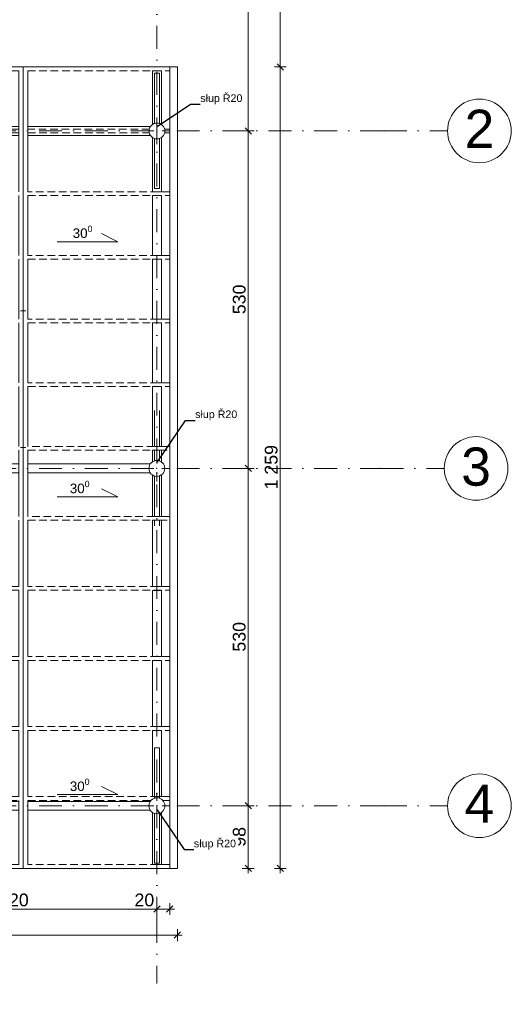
# Model space of a CAD drawing. Header units: millimetres. Extents: x -68772 to 137055, y -73300 to 19650.
# Tile 14 of 212: x -7086 to 630, y -59035 to -43568. Entities that reach past the tile are written whole.
import ezdxf
from ezdxf.enums import TextEntityAlignment as Align

# ---------------------------------------------------------------- set-up
doc = ezdxf.new("R2010")
doc.units = ezdxf.units.MM
doc.header["$MEASUREMENT"] = 0
doc.set_wipeout_variables(frame=1)
for name, pattern in [('Kropki i Kreski', [720, 360, -180, 0, -180]), ('Przerywana gęsta', [180, 120, -60]), ('Wipeout_Contour', [1000, 0, -1000])]:
    doc.linetypes.add(name, pattern=pattern)
for name, color, linetype in [('_drogi geometria', 7, 'Continuous'), ('Nowe_430-K Słupy', 7, 'Continuous'), ('Nowe_450-Sciana_oporowa_symb__osiowy', 7, 'Continuous'), ('Nowe_inny_obiekt_trwale_zwiazany_z_b', 7, 'Continuous')]:
    doc.layers.add(name, color=color, linetype=linetype)
for name, color, linetype, lineweight in [('_drogi geometria_Nr_pióra__1', 7, 'Continuous', 18), ('Nowe_430-K Słupy_Nr_pióra__1', 7, 'Continuous', 18), ('Nowe_430-K Słupy_Nr_pióra__7', 7, 'Continuous', 5), ('Nowe_450-Sciana_oporowa_symb__osiowy_Nr_pióra__139', 136, 'Continuous', 18), ('Nowe_810-G Ogólne_Nr_pióra__139', 136, 'Continuous', 18), ('Nowe_inny_obiekt_trwale_zwiazany_z_b_Nr_pióra__138', 138, 'Continuous', 18), ('Nowe_WOSZCZALSKI_tekst w ramce_Nr_pióra__7', 7, 'Continuous', 5), ('przewod_kanalizacyjny__linia__Nr_pióra__1', 7, 'Continuous', 18), ('przewod_kanalizacyjny__linia__Nr_pióra__139', 136, 'Continuous', 18)]:
    doc.layers.add(name, color=color, linetype=linetype, lineweight=lineweight)
doc.styles.add('GENERATED_STYLE_1', font='arial.ttf')
doc.styles.add('GENERATED_STYLE_3', font='arial.ttf')
doc.dimstyles.new('GENERATED_STYLE__12', dxfattribs={"dimtxt": 200, "dimasz": 95, "dimexe": 0.18, "dimexo": 0.0625, "dimgap": 0.09, "dimtad": 1, "dimtih": 1, "dimtoh": 1, "dimdec": 0, "dimlfac": 0.1, "dimzin": 0, "dimdsep": 46, "dimtxsty": 'GENERATED_STYLE_3', "dimblk": 'ARROWHEAD_6', "dimblk1": 'ARROWHEAD_6', "dimblk2": 'ARROWHEAD_6', "dimcen": 0.09, "dimse1": 1, "dimse2": 1, "dimclrd": 7, "dimclre": 7, "dimclrt": 7, "dimadec": 1, "dimazin": 0, "dimtfac": 1, "dimtdec": 4, "dimtmove": 2, "dimatfit": 3, "dimfxl": 0, "dimtolj": 1, "dimtzin": 0, "dimarcsym": 0})
doc.dimstyles.new('GENERATED_STYLE__13', dxfattribs={"dimtxt": 200, "dimasz": 95, "dimexe": 0.18, "dimexo": 0.0625, "dimgap": 0.09, "dimtad": 1, "dimtih": 1, "dimtoh": 1, "dimdec": 0, "dimlfac": 0.1, "dimzin": 0, "dimdsep": 46, "dimtxsty": 'GENERATED_STYLE_3', "dimblk": 'ARROWHEAD_6', "dimblk1": 'ARROWHEAD_6', "dimblk2": 'ARROWHEAD_6', "dimcen": 0.09, "dimse1": 1, "dimse2": 1, "dimclrd": 7, "dimclre": 7, "dimclrt": 7, "dimadec": 1, "dimazin": 0, "dimtfac": 1, "dimtdec": 4, "dimtmove": 0, "dimatfit": 3, "dimfxl": 0, "dimtolj": 1, "dimtzin": 0, "dimarcsym": 0})
doc.dimstyles.new('GENERATED_STYLE__14', dxfattribs={"dimtxt": 200, "dimasz": 95, "dimexe": 0.18, "dimexo": 0.0625, "dimgap": 0.09, "dimtad": 1, "dimdec": 0, "dimlfac": 0.1, "dimzin": 0, "dimdsep": 46, "dimtxsty": 'GENERATED_STYLE_3', "dimblk": 'ARROWHEAD_6', "dimblk1": 'ARROWHEAD_6', "dimblk2": 'ARROWHEAD_6', "dimcen": 0.09, "dimse1": 1, "dimse2": 1, "dimclrd": 7, "dimclre": 7, "dimclrt": 7, "dimadec": 1, "dimazin": 0, "dimtfac": 1, "dimtdec": 4, "dimtmove": 0, "dimatfit": 3, "dimfxl": 0, "dimtolj": 1, "dimtzin": 0, "dimarcsym": 0})
doc.dimstyles.new('GENERATED_STYLE__18', dxfattribs={"dimtxt": 0.18, "dimasz": 18.24, "dimexe": 0.18, "dimexo": 0.0625, "dimgap": 0.09, "dimtad": 0, "dimtih": 1, "dimtoh": 1, "dimdec": 4, "dimzin": 0, "dimdsep": 46, "dimtxsty": 'Standard', "dimcen": 0.09, "dimadec": 0, "dimazin": 0, "dimtfac": 1, "dimtdec": 4, "dimtmove": 0, "dimatfit": 3, "dimldrblk": 'ARROWHEAD_1', "dimfxl": 0, "dimtolj": 1, "dimtzin": 0, "dimarcsym": 0})

# ---------------------------------------------------------------- blocks, each defined once
blk = doc.blocks.new('Ściana_95', base_point=(-4732, -45316))
at = {"layer": 'Nowe_450-Sciana_oporowa_symb__osiowy_Nr_pióra__139', "color": 136, "linetype": 'Przerywana gęsta', "lineweight": 18, "flags": 128}
for points in [[(-15503, -45286), (-17417, -45286)], [(-13451, -45286), (-15363, -45286)], [(-11304, -45286), (-13217, -45286)], [(-9249, -45286), (-11164, -45286)], [(-7101, -45286), (-9015, -45286)], [(-5049, -45286), (-6961, -45286)], [(-4732, -45286), (-4815, -45286)], [(-17417, -45346), (-15503, -45346)], [(-15363, -45346), (-13451, -45346)], [(-13217, -45346), (-11304, -45346)], [(-11164, -45346), (-9248, -45346)], [(-9015, -45346), (-7101, -45346)], [(-6961, -45346), (-5049, -45346)], [(-4815, -45346), (-4732, -45346)]]:
    blk.add_lwpolyline(points, dxfattribs=at)
blk = doc.blocks.new('Ściana_99', base_point=(-4932, -56870))
at = {"layer": 'Nowe_450-Sciana_oporowa_symb__osiowy_Nr_pióra__139', "color": 136, "linetype": 'Continuous', "lineweight": 18}
for p, q in [((-4862, -44371), (-5002, -44371)), ((-5002, -46272), (-4862, -46272)), ((-4862, -46332), (-5002, -46332)), ((-5002, -47272), (-4862, -47272)), ((-4862, -47332), (-5002, -47332)), ((-5002, -48272), (-4862, -48272)), ((-4862, -48332), (-5002, -48332)), ((-5002, -49272), (-4862, -49272)), ((-4862, -49332), (-5002, -49332)), ((-5002, -50272), (-4862, -50272)), ((-4862, -50332), (-5002, -50332)), ((-5002, -51372), (-4862, -51372)), ((-4862, -51432), (-5002, -51432)), ((-5002, -52472), (-4862, -52472)), ((-4862, -52532), (-5002, -52532)), ((-5002, -53572), (-4862, -53572)), ((-4862, -53632), (-5002, -53632)), ((-5002, -54672), (-4862, -54672)), ((-4862, -54732), (-5002, -54732)), ((-5002, -55772), (-4862, -55772))]:
    blk.add_line(p, q, dxfattribs=at)
at = {"layer": 'Nowe_450-Sciana_oporowa_symb__osiowy_Nr_pióra__139', "color": 136, "linetype": 'Continuous', "lineweight": 18, "flags": 128}
for points in [[(-4862, -44311), (-5002, -44311)], [(-5002, -44371), (-5002, -45216)], [(-4862, -45216), (-4862, -44371)], [(-5002, -45417), (-5002, -46272)], [(-4862, -46272), (-4862, -45417)], [(-5002, -46332), (-5002, -47272)], [(-4862, -47272), (-4862, -46332)], [(-5002, -47332), (-5002, -48272)], [(-4862, -48272), (-4862, -47332)], [(-5002, -48332), (-5002, -49272)], [(-4862, -49272), (-4862, -48332)], [(-5002, -49332), (-5002, -50272)], [(-4862, -50272), (-4862, -49332)], [(-5002, -50332), (-5002, -50513)], [(-4862, -50518), (-4862, -50332)], [(-5002, -50720), (-5002, -51372)], [(-4862, -51372), (-4862, -50715)], [(-5002, -51432), (-5002, -52472)], [(-4862, -52472), (-4862, -51432)], [(-5002, -52532), (-5002, -53572)], [(-4862, -53572), (-4862, -52532)], [(-5002, -53632), (-5002, -54672)], [(-4862, -54672), (-4862, -53632)], [(-5002, -54732), (-5002, -55772)], [(-4862, -55772), (-4862, -54732)], [(-5002, -56018), (-5002, -56840)], [(-4862, -56840), (-4862, -56016)], [(-5002, -56840), (-4862, -56840)]]:
    blk.add_lwpolyline(points, dxfattribs=at)
blk = doc.blocks.new('Ściana_100', base_point=(-4732, -56870))
at = {"layer": 'Nowe_450-Sciana_oporowa_symb__osiowy_Nr_pióra__139', "color": 136, "linetype": 'Przerywana gęsta', "lineweight": 18, "flags": 128}
for points in [[(-15503, -56840), (-17536, -56840)], [(-17536, -56840), (-17536, -56900)], [(-17536, -56900), (-15503, -56900)], [(-11304, -56840), (-15363, -56840)], [(-15363, -56900), (-11304, -56900)], [(-7101, -56840), (-11164, -56840)], [(-11164, -56900), (-7101, -56900)], [(-4732, -56840), (-6961, -56840)], [(-6961, -56900), (-4732, -56900)], [(-4732, -56900), (-4732, -56840)]]:
    blk.add_lwpolyline(points, dxfattribs=at)
blk = doc.blocks.new('Ściana_101', base_point=(-4732, -45316))
at = {"layer": 'Nowe_450-Sciana_oporowa_symb__osiowy_Nr_pióra__139', "color": 136, "linetype": 'Przerywana gęsta', "lineweight": 18, "flags": 128}
for points in [[(-17651, -45286), (-19701, -45286)], [(-15503, -45286), (-17417, -45286)], [(-13451, -45286), (-15363, -45286)], [(-11304, -45286), (-13217, -45286)], [(-9249, -45286), (-11164, -45286)], [(-7101, -45286), (-9015, -45286)], [(-5049, -45286), (-6961, -45286)], [(-4732, -45286), (-4815, -45286)], [(-19701, -45346), (-17651, -45346)], [(-17417, -45346), (-15503, -45346)], [(-15363, -45346), (-13451, -45346)], [(-13217, -45346), (-11304, -45346)], [(-11164, -45346), (-9248, -45346)], [(-9015, -45346), (-7101, -45346)], [(-6961, -45346), (-5049, -45346)], [(-4815, -45346), (-4732, -45346)]]:
    blk.add_lwpolyline(points, dxfattribs=at)
blk = doc.blocks.new('Ściana_102', base_point=(-4732, -44341))
at = {"layer": 'Nowe_450-Sciana_oporowa_symb__osiowy_Nr_pióra__139', "color": 136, "linetype": 'Przerywana gęsta', "lineweight": 18, "flags": 128}
for points in [[(-15503, -44311), (-17536, -44311)], [(-17536, -44311), (-17536, -44371)], [(-17536, -44371), (-15503, -44371)], [(-11304, -44311), (-15363, -44311)], [(-15363, -44371), (-11304, -44371)], [(-7101, -44311), (-11164, -44311)], [(-11164, -44371), (-7101, -44371)], [(-4732, -44311), (-6961, -44311)], [(-6961, -44371), (-4732, -44371)], [(-4732, -44371), (-4732, -44311)]]:
    blk.add_lwpolyline(points, dxfattribs=at)
blk = doc.blocks.new('Ściana_124', base_point=(-4932, -50617))
at = {"layer": 'Nowe_450-Sciana_oporowa_symb__osiowy_Nr_pióra__139', "color": 136, "linetype": 'Continuous', "lineweight": 18}
for p, q in [((-15503, -50686), (-15503, -50546)), ((-15363, -50686), (-15363, -50546)), ((-11304, -50687), (-11304, -50547)), ((-11164, -50687), (-11164, -50547)), ((-7101, -50687), (-7101, -50547)), ((-6961, -50687), (-6961, -50547))]:
    blk.add_line(p, q, dxfattribs=at)
at = {"layer": 'Nowe_450-Sciana_oporowa_symb__osiowy_Nr_pióra__139', "color": 136, "linetype": 'Continuous', "lineweight": 18, "flags": 128}
for points in [[(-15503, -50546), (-17433, -50546)], [(-13435, -50546), (-15363, -50546)], [(-11304, -50547), (-13233, -50546)], [(-9236, -50547), (-11164, -50547)], [(-7101, -50547), (-9032, -50547)], [(-5036, -50547), (-6961, -50547)], [(-17433, -50686), (-15503, -50686)], [(-15363, -50686), (-13434, -50686)], [(-13234, -50686), (-11304, -50687)], [(-11164, -50687), (-9234, -50687)], [(-9034, -50687), (-7101, -50687)], [(-6961, -50687), (-5034, -50687)]]:
    blk.add_lwpolyline(points, dxfattribs=at)
blk = doc.blocks.new('Ściana_125', base_point=(-4932, -55916))
at = {"layer": 'Nowe_450-Sciana_oporowa_symb__osiowy_Nr_pióra__139', "color": 136, "linetype": 'Continuous', "lineweight": 18}
for p, q in [((-15503, -55985), (-15503, -55845)), ((-15363, -55845), (-15363, -55985)), ((-11304, -55985), (-11304, -55845)), ((-11164, -55845), (-11164, -55985)), ((-7101, -55986), (-7101, -55846)), ((-6961, -55846), (-6961, -55986))]:
    blk.add_line(p, q, dxfattribs=at)
at = {"layer": 'Nowe_450-Sciana_oporowa_symb__osiowy_Nr_pióra__139', "color": 136, "linetype": 'Continuous', "lineweight": 18, "flags": 128}
for points in [[(-15503, -55845), (-17434, -55845)], [(-17430, -55985), (-15503, -55985)], [(-13432, -55845), (-15363, -55845)], [(-15363, -55985), (-13435, -55985)], [(-11304, -55845), (-13234, -55845)], [(-13230, -55985), (-11304, -55985)], [(-9233, -55846), (-11164, -55845)], [(-11164, -55985), (-9233, -55986)], [(-7101, -55846), (-9032, -55846)], [(-9032, -55986), (-7101, -55986)], [(-5033, -55846), (-6961, -55846)], [(-6961, -55986), (-5033, -55986)]]:
    blk.add_lwpolyline(points, dxfattribs=at)
blk = doc.blocks.new('Ściana_126', base_point=(-4931, -45317))
at = {"layer": 'Nowe_450-Sciana_oporowa_symb__osiowy_Nr_pióra__139', "color": 136, "linetype": 'Continuous', "lineweight": 18}
for p, q in [((-15503, -45386), (-15503, -45246)), ((-15363, -45246), (-15363, -45386)), ((-11304, -45386), (-11304, -45246)), ((-11164, -45246), (-11164, -45386)), ((-7101, -45387), (-7101, -45247)), ((-6961, -45247), (-6961, -45387))]:
    blk.add_line(p, q, dxfattribs=at)
at = {"layer": 'Nowe_450-Sciana_oporowa_symb__osiowy_Nr_pióra__139', "color": 136, "linetype": 'Continuous', "lineweight": 18, "flags": 128}
for points in [[(-15503, -45246), (-17434, -45245)], [(-13435, -45246), (-15363, -45246)], [(-11304, -45246), (-13233, -45246)], [(-9233, -45246), (-11164, -45246)], [(-7101, -45247), (-9030, -45246)], [(-5033, -45247), (-6961, -45247)], [(-17433, -45385), (-15503, -45386)], [(-15363, -45386), (-13435, -45386)], [(-13233, -45386), (-11304, -45386)], [(-11164, -45386), (-9232, -45386)], [(-9031, -45386), (-7101, -45387)], [(-6961, -45387), (-5032, -45387)]]:
    blk.add_lwpolyline(points, dxfattribs=at)
blk = doc.blocks.new('Ściana_129', base_point=(-7031, -56900))
at = {"layer": 'Nowe_450-Sciana_oporowa_symb__osiowy_Nr_pióra__139', "color": 136, "linetype": 'Continuous', "lineweight": 18, "flags": 128}
for points in [[(-6961, -44311), (-7101, -44311)], [(-7101, -44371), (-7101, -45286)], [(-6961, -45286), (-6961, -44371)], [(-7101, -45346), (-7101, -46272)], [(-6961, -46272), (-6961, -45346)], [(-7101, -46332), (-7101, -47272)], [(-6961, -47272), (-6961, -46332)], [(-7101, -47332), (-7101, -48272)], [(-6961, -48272), (-6961, -47332)], [(-7101, -48332), (-7101, -49272)], [(-6961, -49272), (-6961, -48332)], [(-7101, -49332), (-7101, -50272)], [(-6961, -50272), (-6961, -49332)], [(-7101, -50332), (-7101, -51372)], [(-6961, -51372), (-6961, -50332)], [(-7101, -51432), (-7101, -52472)], [(-6961, -52472), (-6961, -51432)], [(-7101, -52532), (-7101, -53572)], [(-6961, -53572), (-6961, -52532)], [(-7101, -53632), (-7101, -54672)], [(-6961, -54672), (-6961, -53632)], [(-7101, -54732), (-7101, -55772)], [(-6961, -55772), (-6961, -54732)], [(-7101, -55832), (-7101, -56840)], [(-6961, -56840), (-6961, -55832)], [(-7101, -56900), (-6961, -56900)]]:
    blk.add_lwpolyline(points, dxfattribs=at)
blk = doc.blocks.new('Ściana_130', base_point=(-4932, -51520))
at = {"layer": 'Nowe_450-Sciana_oporowa_symb__osiowy_Nr_pióra__139', "color": 136, "linetype": 'Continuous', "lineweight": 18, "flags": 128}
for points in [[(-4972, -50731), (-4972, -51372)], [(-4892, -51372), (-4892, -50730)], [(-4972, -51432), (-4972, -51520)], [(-4892, -51520), (-4892, -51432)]]:
    blk.add_lwpolyline(points, dxfattribs=at)
blk = doc.blocks.new('Ściana_131', base_point=(-4932, -49707))
at = {"layer": 'Nowe_450-Sciana_oporowa_symb__osiowy_Nr_pióra__139', "color": 136, "linetype": 'Continuous', "lineweight": 18, "flags": 128}
for points in [[(-4972, -49707), (-4972, -50272)], [(-4892, -50272), (-4892, -49707)], [(-4972, -50332), (-4972, -50501)], [(-4892, -50503), (-4892, -50332)]]:
    blk.add_lwpolyline(points, dxfattribs=at)
blk = doc.blocks.new('Ściana_162', base_point=(-4732, -50302))
at = {"layer": 'Nowe_450-Sciana_oporowa_symb__osiowy_Nr_pióra__139', "color": 136, "linetype": 'Przerywana gęsta', "lineweight": 18, "flags": 128}
for points in [[(-4972, -50272), (-6961, -50272)], [(-6961, -50332), (-4972, -50332)], [(-4732, -50272), (-4892, -50272)], [(-4892, -50332), (-4732, -50332)], [(-4732, -50332), (-4732, -50272)]]:
    blk.add_lwpolyline(points, dxfattribs=at)
blk = doc.blocks.new('Ściana_163', base_point=(-4732, -51402))
at = {"layer": 'Nowe_450-Sciana_oporowa_symb__osiowy_Nr_pióra__139', "color": 136, "linetype": 'Przerywana gęsta', "lineweight": 18, "flags": 128}
for points in [[(-4972, -51372), (-6961, -51372)], [(-6961, -51432), (-4972, -51432)], [(-4732, -51372), (-4892, -51372)], [(-4892, -51432), (-4732, -51432)], [(-4732, -51432), (-4732, -51372)]]:
    blk.add_lwpolyline(points, dxfattribs=at)
blk = doc.blocks.new('Ściana_164', base_point=(-4732, -52502))
at = {"layer": 'Nowe_450-Sciana_oporowa_symb__osiowy_Nr_pióra__139', "color": 136, "linetype": 'Przerywana gęsta', "lineweight": 18, "flags": 128}
for points in [[(-19841, -52472), (-22001, -52472)], [(-22001, -52472), (-22001, -52532)], [(-22001, -52532), (-19841, -52532)], [(-15503, -52472), (-19701, -52472)], [(-19701, -52532), (-15503, -52532)], [(-11304, -52472), (-15363, -52472)], [(-15363, -52532), (-11304, -52532)], [(-7101, -52472), (-11164, -52472)], [(-11164, -52532), (-7101, -52532)], [(-4732, -52472), (-6961, -52472)], [(-6961, -52532), (-4732, -52532)], [(-4732, -52532), (-4732, -52472)]]:
    blk.add_lwpolyline(points, dxfattribs=at)
blk = doc.blocks.new('Ściana_165', base_point=(-4732, -53602))
at = {"layer": 'Nowe_450-Sciana_oporowa_symb__osiowy_Nr_pióra__139', "color": 136, "linetype": 'Przerywana gęsta', "lineweight": 18, "flags": 128}
for points in [[(-19841, -53572), (-20901, -53572)], [(-20901, -53572), (-20901, -53632)], [(-20901, -53632), (-19841, -53632)], [(-15503, -53572), (-19701, -53572)], [(-19701, -53632), (-15503, -53632)], [(-11304, -53572), (-15363, -53572)], [(-15363, -53632), (-11304, -53632)], [(-7101, -53572), (-11164, -53572)], [(-11164, -53632), (-7101, -53632)], [(-4732, -53572), (-6961, -53572)], [(-6961, -53632), (-4732, -53632)], [(-4732, -53632), (-4732, -53572)]]:
    blk.add_lwpolyline(points, dxfattribs=at)
blk = doc.blocks.new('Ściana_166', base_point=(-4732, -54702))
at = {"layer": 'Nowe_450-Sciana_oporowa_symb__osiowy_Nr_pióra__139', "color": 136, "linetype": 'Przerywana gęsta', "lineweight": 18, "flags": 128}
for points in [[(-15503, -54672), (-19801, -54672)], [(-19801, -54672), (-19801, -54732)], [(-19801, -54732), (-15503, -54732)], [(-11304, -54672), (-15363, -54672)], [(-15363, -54732), (-11304, -54732)], [(-7101, -54672), (-11164, -54672)], [(-11164, -54732), (-7101, -54732)], [(-4732, -54672), (-6961, -54672)], [(-6961, -54732), (-4732, -54732)], [(-4732, -54732), (-4732, -54672)]]:
    blk.add_lwpolyline(points, dxfattribs=at)
blk = doc.blocks.new('Ściana_167', base_point=(-4732, -55802))
at = {"layer": 'Nowe_450-Sciana_oporowa_symb__osiowy_Nr_pióra__139', "color": 136, "linetype": 'Przerywana gęsta', "lineweight": 18, "flags": 128}
for points in [[(-15503, -55772), (-18701, -55772)], [(-18701, -55772), (-18701, -55832)], [(-18701, -55832), (-17619, -55832)], [(-17447, -55832), (-15503, -55832)], [(-11304, -55772), (-15363, -55772)], [(-15363, -55832), (-13418, -55832)], [(-13247, -55832), (-11304, -55832)], [(-7101, -55772), (-11164, -55772)], [(-11164, -55832), (-9219, -55832)], [(-9046, -55832), (-7101, -55832)], [(-4732, -55772), (-6961, -55772)], [(-6961, -55832), (-5019, -55832)], [(-4847, -55832), (-4732, -55832)], [(-4732, -55832), (-4732, -55772)]]:
    blk.add_lwpolyline(points, dxfattribs=at)
blk = doc.blocks.new('Ściana_197', base_point=(-4732, -49302))
at = {"layer": 'Nowe_450-Sciana_oporowa_symb__osiowy_Nr_pióra__139', "color": 136, "linetype": 'Przerywana gęsta', "lineweight": 18, "flags": 128}
for points in [[(-4732, -49272), (-6961, -49272)], [(-6961, -49332), (-4732, -49332)], [(-4732, -49332), (-4732, -49272)]]:
    blk.add_lwpolyline(points, dxfattribs=at)
blk = doc.blocks.new('Ściana_198', base_point=(-4732, -48302))
at = {"layer": 'Nowe_450-Sciana_oporowa_symb__osiowy_Nr_pióra__139', "color": 136, "linetype": 'Przerywana gęsta', "lineweight": 18, "flags": 128}
for points in [[(-4732, -48272), (-6961, -48272)], [(-6961, -48332), (-4732, -48332)], [(-4732, -48332), (-4732, -48272)]]:
    blk.add_lwpolyline(points, dxfattribs=at)
blk = doc.blocks.new('Ściana_199', base_point=(-4732, -47302))
at = {"layer": 'Nowe_450-Sciana_oporowa_symb__osiowy_Nr_pióra__139', "color": 136, "linetype": 'Przerywana gęsta', "lineweight": 18, "flags": 128}
for points in [[(-4732, -47272), (-6961, -47272)], [(-4732, -47332), (-4732, -47272)], [(-6961, -47332), (-4732, -47332)]]:
    blk.add_lwpolyline(points, dxfattribs=at)
blk = doc.blocks.new('Ściana_200', base_point=(-4732, -46302))
at = {"layer": 'Nowe_450-Sciana_oporowa_symb__osiowy_Nr_pióra__139', "color": 136, "linetype": 'Przerywana gęsta', "lineweight": 18, "flags": 128}
for points in [[(-4732, -46272), (-6961, -46272)], [(-6961, -46332), (-4732, -46332)], [(-4732, -46332), (-4732, -46272)]]:
    blk.add_lwpolyline(points, dxfattribs=at)
blk = doc.blocks.new('Ściana_230', base_point=(-4931, -46220))
at = {"layer": 'Nowe_450-Sciana_oporowa_symb__osiowy_Nr_pióra__139', "color": 136, "linetype": 'Continuous', "lineweight": 18, "flags": 128}
for points in [[(-4971, -45431), (-4971, -46220)], [(-4891, -46220), (-4891, -45430)], [(-4971, -46220), (-4891, -46220)]]:
    blk.add_lwpolyline(points, dxfattribs=at)
blk = doc.blocks.new('Ściana_231', base_point=(-4931, -44407))
at = {"layer": 'Nowe_450-Sciana_oporowa_symb__osiowy_Nr_pióra__139', "color": 136, "linetype": 'Continuous', "lineweight": 18, "flags": 128}
for points in [[(-4971, -44407), (-4971, -45202)], [(-4891, -44407), (-4971, -44407)], [(-4891, -45202), (-4891, -44407)]]:
    blk.add_lwpolyline(points, dxfattribs=at)
blk = doc.blocks.new('Ściana_238', base_point=(-4931, -56819))
at = {"layer": 'Nowe_450-Sciana_oporowa_symb__osiowy_Nr_pióra__139', "color": 136, "linetype": 'Continuous', "lineweight": 18, "flags": 128}
for points in [[(-4971, -56031), (-4971, -56819)], [(-4891, -56819), (-4891, -56030)], [(-4971, -56819), (-4891, -56819)]]:
    blk.add_lwpolyline(points, dxfattribs=at)
blk = doc.blocks.new('Ściana_239', base_point=(-4931, -55006))
at = {"layer": 'Nowe_450-Sciana_oporowa_symb__osiowy_Nr_pióra__139', "color": 136, "linetype": 'Continuous', "lineweight": 18, "flags": 128}
for points in [[(-4971, -55006), (-4971, -55802)], [(-4891, -55006), (-4971, -55006)], [(-4891, -55802), (-4891, -55006)]]:
    blk.add_lwpolyline(points, dxfattribs=at)
blk = doc.blocks.new('Standardowy znacznik osi_3')
at = {"layer": 'Nowe_inny_obiekt_trwale_zwiazany_z_b_Nr_pióra__138', "color": 138, "linetype": 'Kropki i Kreski', "lineweight": 18}
for q in [(0, 0), (24513, 0)]:
    blk.add_line((1000, 0), q, dxfattribs=at)
at = {"layer": 'Nowe_inny_obiekt_trwale_zwiazany_z_b_Nr_pióra__138', "color": 138, "lineweight": 18, "style": 'GENERATED_STYLE_1'}
blk.add_attdef('AC_MarkerText_1', text='', height=600, rotation=270, dxfattribs=at).set_placement((26013, 29), align=Align.MIDDLE_CENTER)
blk = doc.blocks.new('Standardowy znacznik osi_5')
at = {"layer": 'Nowe_inny_obiekt_trwale_zwiazany_z_b_Nr_pióra__138', "color": 138, "linetype": 'Kropki i Kreski', "lineweight": 18}
for p, q in [((1000, 0), (31616, 0)), ((31616, 0), (32616, 0))]:
    blk.add_line(p, q, dxfattribs=at)
at = {"layer": 'Nowe_inny_obiekt_trwale_zwiazany_z_b_Nr_pióra__138', "color": 138, "linetype": 'Continuous', "lineweight": 18}
blk.add_circle((33116, 0), 500, dxfattribs=at)
at = {"layer": 'Nowe_inny_obiekt_trwale_zwiazany_z_b_Nr_pióra__138', "color": 138, "linetype": 'Kropki i Kreski', "lineweight": 18}
blk.add_point((31616, 0), dxfattribs=at)
blk.add_point((31616, 0), dxfattribs=at)
at = {"layer": 'Nowe_inny_obiekt_trwale_zwiazany_z_b_Nr_pióra__138', "color": 138, "lineweight": 18, "style": 'GENERATED_STYLE_1'}
for tag, p in [('AC_MarkerText_1_0', (-500, 34)), ('AC_MarkerText_1_1', (33116, 34))]:
    blk.add_attdef(tag, text='', height=600, dxfattribs=at).set_placement(p, align=Align.MIDDLE_CENTER)
blk = doc.blocks.new('Standardowy znacznik osi_6')
at = {"layer": 'Nowe_inny_obiekt_trwale_zwiazany_z_b_Nr_pióra__138', "color": 138, "linetype": 'Kropki i Kreski', "lineweight": 18}
for p, q in [((1000, 0), (31564, 0)), ((31564, 0), (32564, 0))]:
    blk.add_line(p, q, dxfattribs=at)
at = {"layer": 'Nowe_inny_obiekt_trwale_zwiazany_z_b_Nr_pióra__138', "color": 138, "linetype": 'Continuous', "lineweight": 18}
blk.add_circle((33064, 0), 500, dxfattribs=at)
at = {"layer": 'Nowe_inny_obiekt_trwale_zwiazany_z_b_Nr_pióra__138', "color": 138, "linetype": 'Kropki i Kreski', "lineweight": 18}
blk.add_point((31564, 0), dxfattribs=at)
blk.add_point((31564, 0), dxfattribs=at)
at = {"layer": 'Nowe_inny_obiekt_trwale_zwiazany_z_b_Nr_pióra__138', "color": 138, "lineweight": 18, "style": 'GENERATED_STYLE_1'}
for tag, p in [('AC_MarkerText_1_0', (-500, 29)), ('AC_MarkerText_1_1', (33064, 29))]:
    blk.add_attdef(tag, text='', height=600, dxfattribs=at).set_placement(p, align=Align.MIDDLE_CENTER)
blk = doc.blocks.new('*D865')
at = {"layer": '_drogi geometria_Nr_pióra__1', "color": 7, "linetype": 'Continuous', "lineweight": 18}
for p, q in [((-30975, -57947), (-30900, -57947)), ((-30850, -57897), (-30950, -57997)), ((-30900, -58041), (-30900, -57854)), ((-30900, -57947), (-4612, -57947)), ((-4662, -57997), (-4562, -57897)), ((-4612, -58041), (-4612, -57854)), ((-4612, -57947), (-4537, -57947))]:
    blk.add_line(p, q, dxfattribs=at)
at = {"layer": '_drogi geometria_Nr_pióra__1', "color": 7, "lineweight": 18, "insert": (-18836, -57907), "char_height": 200, "attachment_point": 7, "style": 'GENERATED_STYLE_3'}
blk.add_mtext('\\A1;2\\~629', dxfattribs=at)
blk = doc.blocks.new('ARROWHEAD_6')
at = {"color": 0, "linetype": 'Continuous', "lineweight": 0}
for p, q in [((0, 0), (-1, 0)), ((-0.5, -0.5), (0.5, 0.5))]:
    blk.add_line(p, q, dxfattribs=at)
blk = doc.blocks.new('*D883')
at = {"layer": '_drogi geometria_Nr_pióra__1', "color": 7, "linetype": 'Continuous', "lineweight": 18}
for p, q in [((-9082, -57488), (-9182, -57588)), ((-9132, -57631), (-9132, -57444)), ((-4882, -57488), (-4982, -57588)), ((-4932, -57631), (-4932, -57444)), ((-9132, -57538), (-4932, -57538))]:
    blk.add_line(p, q, dxfattribs=at)
at = {"layer": '_drogi geometria_Nr_pióra__1', "color": 7, "lineweight": 18, "char_height": 200, "attachment_point": 7, "style": 'GENERATED_STYLE_3'}
for s, insert in [('\\A1;420', (-7411, -57498)), ('\\A1;20', (-5285, -57498))]:
    blk.add_mtext(s, dxfattribs=dict(at, insert=insert))
blk = doc.blocks.new('*D884')
at = {"layer": '_drogi geometria_Nr_pióra__1', "color": 7, "linetype": 'Continuous', "lineweight": 18}
for p, q in [((-4882, -57488), (-4982, -57588)), ((-4932, -57631), (-4932, -57444)), ((-4782, -57588), (-4682, -57488)), ((-4732, -57631), (-4732, -57444)), ((-4932, -57538), (-4732, -57538)), ((-4732, -57538), (-4657, -57538))]:
    blk.add_line(p, q, dxfattribs=at)
blk = doc.blocks.new('*D885')
at = {"layer": '_drogi geometria_Nr_pióra__1', "color": 7, "linetype": 'Continuous', "lineweight": 18}
for p, q in [((-2902, -44311), (-3089, -44311)), ((-3046, -44261), (-2946, -44361)), ((-2996, -56900), (-2996, -44311)), ((-2902, -56900), (-3089, -56900)), ((-3046, -56850), (-2946, -56950)), ((-2996, -56975), (-2996, -56900))]:
    blk.add_line(p, q, dxfattribs=at)
at = {"layer": '_drogi geometria_Nr_pióra__1', "color": 7, "lineweight": 18, "insert": (-3036, -50948), "char_height": 200, "attachment_point": 7, "rotation": 90, "style": 'GENERATED_STYLE_3'}
blk.add_mtext('\\A1;1\\~259', dxfattribs=at)
blk = doc.blocks.new('*D886')
at = {"layer": '_drogi geometria_Nr_pióra__1', "color": 7, "linetype": 'Continuous', "lineweight": 18}
for p, q in [((-2946, -34719), (-3046, -34619)), ((-2996, -34669), (-2996, -34594)), ((-2902, -34669), (-3089, -34669)), ((-2996, -44311), (-2996, -34669)), ((-2902, -44311), (-3089, -44311)), ((-3046, -44261), (-2946, -44361))]:
    blk.add_line(p, q, dxfattribs=at)
at = {"layer": '_drogi geometria_Nr_pióra__1', "color": 7, "lineweight": 18, "insert": (-3036, -39718), "char_height": 200, "attachment_point": 7, "rotation": 90, "style": 'GENERATED_STYLE_3'}
blk.add_mtext('\\A1;964', dxfattribs=at)
blk = doc.blocks.new('*D887')
at = {"layer": '_drogi geometria_Nr_pióra__1', "color": 7, "linetype": 'Continuous', "lineweight": 18}
for p, q in [((-3404, -55916), (-3592, -55916)), ((-3548, -55866), (-3448, -55966)), ((-3498, -56900), (-3498, -55916)), ((-3404, -56900), (-3592, -56900)), ((-3548, -56850), (-3448, -56950)), ((-3498, -56975), (-3498, -56900))]:
    blk.add_line(p, q, dxfattribs=at)
at = {"layer": '_drogi geometria_Nr_pióra__1', "color": 7, "lineweight": 18, "insert": (-3538, -56560), "char_height": 200, "attachment_point": 7, "rotation": 90, "style": 'GENERATED_STYLE_3'}
blk.add_mtext('\\A1;98', dxfattribs=at)
blk = doc.blocks.new('*D888')
at = {"layer": '_drogi geometria_Nr_pióra__1', "color": 7, "linetype": 'Continuous', "lineweight": 18}
for p, q in [((-3548, -50567), (-3448, -50667)), ((-3404, -50617), (-3592, -50617)), ((-3498, -55916), (-3498, -50617)), ((-3404, -55916), (-3592, -55916)), ((-3548, -55866), (-3448, -55966))]:
    blk.add_line(p, q, dxfattribs=at)
at = {"layer": '_drogi geometria_Nr_pióra__1', "color": 7, "lineweight": 18, "insert": (-3538, -53495), "char_height": 200, "attachment_point": 7, "rotation": 90, "style": 'GENERATED_STYLE_3'}
blk.add_mtext('\\A1;530', dxfattribs=at)
blk = doc.blocks.new('*D889')
at = {"layer": '_drogi geometria_Nr_pióra__1', "color": 7, "linetype": 'Continuous', "lineweight": 18}
for p, q in [((-3548, -45266), (-3448, -45366)), ((-3404, -45316), (-3592, -45316)), ((-3498, -50617), (-3498, -45316)), ((-3548, -50567), (-3448, -50667)), ((-3404, -50617), (-3592, -50617))]:
    blk.add_line(p, q, dxfattribs=at)
at = {"layer": '_drogi geometria_Nr_pióra__1', "color": 7, "lineweight": 18, "insert": (-3538, -48195), "char_height": 200, "attachment_point": 7, "rotation": 90, "style": 'GENERATED_STYLE_3'}
blk.add_mtext('\\A1;530', dxfattribs=at)
blk = doc.blocks.new('*D890')
at = {"layer": '_drogi geometria_Nr_pióra__1', "color": 7, "linetype": 'Continuous', "lineweight": 18}
for p, q in [((-3548, -35527), (-3448, -35627)), ((-3404, -35577), (-3592, -35577)), ((-3498, -45316), (-3498, -35577)), ((-3548, -45266), (-3448, -45366)), ((-3404, -45316), (-3592, -45316))]:
    blk.add_line(p, q, dxfattribs=at)
at = {"layer": '_drogi geometria_Nr_pióra__1', "color": 7, "lineweight": 18, "insert": (-3538, -40675), "char_height": 200, "attachment_point": 7, "rotation": 90, "style": 'GENERATED_STYLE_3'}
blk.add_mtext('\\A1;974', dxfattribs=at)
blk = doc.blocks.new('*D892')
at = {"layer": '_drogi geometria_Nr_pióra__1', "color": 7, "linetype": 'Continuous', "lineweight": 18}
for p, q in [((-31290, -55916), (-31477, -55916)), ((-31433, -55866), (-31333, -55966)), ((-31383, -56900), (-31383, -55916)), ((-31290, -56900), (-31477, -56900)), ((-31433, -56850), (-31333, -56950)), ((-31383, -56975), (-31383, -56900))]:
    blk.add_line(p, q, dxfattribs=at)
at = {"layer": '_drogi geometria_Nr_pióra__1', "color": 7, "lineweight": 18, "insert": (-31423, -56560), "char_height": 200, "attachment_point": 7, "rotation": 90, "style": 'GENERATED_STYLE_3'}
blk.add_mtext('\\A1;98', dxfattribs=at)
blk = doc.blocks.new('*D893')
at = {"layer": '_drogi geometria_Nr_pióra__1', "color": 7, "linetype": 'Continuous', "lineweight": 18}
for p, q in [((-31433, -50567), (-31333, -50667)), ((-31290, -50617), (-31477, -50617)), ((-31383, -55916), (-31383, -50617)), ((-31290, -55916), (-31477, -55916)), ((-31433, -55866), (-31333, -55966))]:
    blk.add_line(p, q, dxfattribs=at)
at = {"layer": '_drogi geometria_Nr_pióra__1', "color": 7, "lineweight": 18, "insert": (-31423, -53495), "char_height": 200, "attachment_point": 7, "rotation": 90, "style": 'GENERATED_STYLE_3'}
blk.add_mtext('\\A1;530', dxfattribs=at)
blk = doc.blocks.new('*D894')
at = {"layer": '_drogi geometria_Nr_pióra__1', "color": 7, "linetype": 'Continuous', "lineweight": 18}
for p, q in [((-31433, -45266), (-31333, -45366)), ((-31290, -45316), (-31477, -45316)), ((-31383, -50617), (-31383, -45316)), ((-31433, -50567), (-31333, -50667)), ((-31290, -50617), (-31477, -50617))]:
    blk.add_line(p, q, dxfattribs=at)
at = {"layer": '_drogi geometria_Nr_pióra__1', "color": 7, "lineweight": 18, "insert": (-31423, -48195), "char_height": 200, "attachment_point": 7, "rotation": 90, "style": 'GENERATED_STYLE_3'}
blk.add_mtext('\\A1;530', dxfattribs=at)
blk = doc.blocks.new('*D895')
at = {"layer": '_drogi geometria_Nr_pióra__1', "color": 7, "linetype": 'Continuous', "lineweight": 18}
for p, q in [((-31433, -35527), (-31333, -35627)), ((-31290, -35577), (-31477, -35577)), ((-31383, -45316), (-31383, -35577)), ((-31433, -45266), (-31333, -45366)), ((-31290, -45316), (-31477, -45316))]:
    blk.add_line(p, q, dxfattribs=at)
at = {"layer": '_drogi geometria_Nr_pióra__1', "color": 7, "lineweight": 18, "insert": (-31423, -40675), "char_height": 200, "attachment_point": 7, "rotation": 90, "style": 'GENERATED_STYLE_3'}
blk.add_mtext('\\A1;974', dxfattribs=at)
blk = doc.blocks.new('ARROWHEAD_1')
at = {"color": 0, "linetype": 'Continuous', "lineweight": 0}
blk.add_line((0, 0), (-1, 0), dxfattribs=at)
blk.add_circle((0, 0), 0.25, dxfattribs=at)
blk = doc.blocks.new('Słup_2', base_point=(-4932, -45316))
at = {"layer": 'Nowe_430-K Słupy_Nr_pióra__1', "color": 7, "linetype": 'Continuous', "lineweight": 18, "flags": 128}
blk.add_lwpolyline([(-5057, -45316, 1), (-4807, -45316, 1)], format="xyb", close=True, dxfattribs=at)
at = {"layer": 'Nowe_430-K Słupy_Nr_pióra__7', "color": 7, "linetype": 'Continuous', "lineweight": 5}
for p, q in [((-4932, -45236), (-4932, -45111)), ((-5012, -45316), (-5137, -45316)), ((-4932, -45396), (-4932, -45521)), ((-4852, -45316), (-4727, -45316))]:
    blk.add_line(p, q, dxfattribs=at)
blk.add_point((-4932, -45316), dxfattribs=at)
blk = doc.blocks.new('Słup_3', base_point=(-4934, -50616))
at = {"layer": 'Nowe_430-K Słupy_Nr_pióra__1', "color": 7, "linetype": 'Continuous', "lineweight": 18, "flags": 128}
blk.add_lwpolyline([(-4809, -50616, 1), (-5059, -50616, 1)], format="xyb", close=True, dxfattribs=at)
at = {"layer": 'Nowe_430-K Słupy_Nr_pióra__7', "color": 7, "linetype": 'Continuous', "lineweight": 5}
for p, q in [((-4934, -50536), (-4934, -50411)), ((-5014, -50616), (-5139, -50616)), ((-4934, -50696), (-4934, -50821)), ((-4854, -50616), (-4729, -50616))]:
    blk.add_line(p, q, dxfattribs=at)
blk.add_point((-4934, -50616), dxfattribs=at)
blk = doc.blocks.new('Słup_6', base_point=(-4933, -55916))
at = {"layer": 'Nowe_430-K Słupy_Nr_pióra__1', "color": 7, "linetype": 'Continuous', "lineweight": 18, "flags": 128}
blk.add_lwpolyline([(-4808, -55916, 1), (-5058, -55916, 1)], format="xyb", close=True, dxfattribs=at)
at = {"layer": 'Nowe_430-K Słupy_Nr_pióra__7', "color": 7, "linetype": 'Continuous', "lineweight": 5}
for p, q in [((-4933, -55836), (-4933, -55711)), ((-5013, -55916), (-5138, -55916)), ((-4853, -55916), (-4728, -55916)), ((-4933, -55996), (-4933, -56121))]:
    blk.add_line(p, q, dxfattribs=at)
blk.add_point((-4933, -55916), dxfattribs=at)

msp = doc.modelspace()

# ---------------------------------------------------------------- linework, layer by layer
at = {"layer": 'Nowe_810-G Ogólne_Nr_pióra__139', "color": 136, "linetype": 'Continuous', "lineweight": 18}
for p, q in [((-4611.7, -44311.3), (-17535.9, -44311.3)), ((-7031.7, -56900.1), (-7031.4, -44311.3)), ((-4731.7, -56546.3), (-4731.7, -44341.3)), ((-4731.7, -44341.3), (-4731.7, -56870.1)), ((-4611.7, -56900.1), (-4611.7, -44311.3)), ((-5544.8, -47056.3), (-5802.2, -46927.6)), ((-6499.2, -47056.3), (-5544.8, -47056.3)), ((-6991.4, -48140.7), (-7071.4, -48140.7)), ((-6991.4, -50290.7), (-7071.4, -50290.7)), ((-5544.8, -51065.7), (-5802.2, -50937.1)), ((-6499.2, -51065.7), (-5544.8, -51065.7)), ((-5544.8, -55740.6), (-5802.2, -55612)), ((-6499.2, -55740.6), (-5544.8, -55740.6)), ((-4611.7, -56900.1), (-17934.1, -56900.1))]:
    msp.add_line(p, q, dxfattribs=at)

# ---------------------------------------------------------------- block references
at = {"layer": 'Nowe_430-K Słupy', "color": 7, "lineweight": 18}
for name, p in [('Słup_2', (-4931.7, -45316.3)), ('Słup_3', (-4934.1, -50616.3)), ('Słup_6', (-4932.7, -55916.3))]:
    msp.add_blockref(name, p, dxfattribs=at)
at = {"layer": 'Nowe_450-Sciana_oporowa_symb__osiowy', "color": 136, "lineweight": 18}
for name, p in [('Ściana_102', (-4731.7, -44341.3)), ('Ściana_129', (-7031.4, -56900.1)), ('Ściana_99', (-4931.7, -56870.1)), ('Ściana_231', (-4931, -44406.9)), ('Ściana_101', (-4731.7, -45316.3)), ('Ściana_126', (-4931.1, -45316.9)), ('Ściana_95', (-4731.7, -45316.3)), ('Ściana_230', (-4931, -46219.6)), ('Ściana_200', (-4731.7, -46301.7)), ('Ściana_199', (-4731.7, -47301.7)), ('Ściana_198', (-4731.7, -48301.7)), ('Ściana_197', (-4731.7, -49301.7)), ('Ściana_131', (-4931.7, -49707.4)), ('Ściana_162', (-4731.7, -50301.7)), ('Ściana_124', (-4931.7, -50617.4)), ('Ściana_130', (-4931.7, -51520.1)), ('Ściana_163', (-4731.7, -51401.7)), ('Ściana_164', (-4731.7, -52501.7)), ('Ściana_165', (-4731.7, -53601.7)), ('Ściana_166', (-4731.7, -54701.7)), ('Ściana_239', (-4931, -55006.3)), ('Ściana_167', (-4731.7, -55801.7)), ('Ściana_125', (-4932.2, -55916.3)), ('Ściana_238', (-4931, -56819)), ('Ściana_100', (-4731.7, -56870.1))]:
    msp.add_blockref(name, p, dxfattribs=at)
at = {"layer": 'Nowe_inny_obiekt_trwale_zwiazany_z_b', "color": 27, "linetype": 'Continuous', "lineweight": 5, "zscale": 1000, "rotation": 90}
msp.add_blockref('Standardowy znacznik osi_3', (-4931.7, -58708.3), dxfattribs=at)
at = {"layer": 'Nowe_inny_obiekt_trwale_zwiazany_z_b', "color": 27, "linetype": 'Continuous', "lineweight": 5}
ref = msp.add_blockref('Standardowy znacznik osi_5', (-32986.1, -45316.3), dxfattribs=dict(at, zscale=1000))
ref.add_attrib('AC_MarkerText_1_1', '2', dxfattribs={"layer": 'Nowe_inny_obiekt_trwale_zwiazany_z_b_Nr_pióra__138', "color": 138, "lineweight": 18, "height": 600, "style": 'GENERATED_STYLE_1'}).set_placement((130.4, -45282.1), align=Align.MIDDLE_CENTER)
ref = msp.add_blockref('Standardowy znacznik osi_6', (-32986.1, -50617.4), dxfattribs=dict(at, zscale=1000))
ref.add_attrib('AC_MarkerText_1_1', '3', dxfattribs={"layer": 'Nowe_inny_obiekt_trwale_zwiazany_z_b_Nr_pióra__138', "color": 138, "lineweight": 18, "height": 600, "style": 'GENERATED_STYLE_1'}).set_placement((77.5, -50588.3), align=Align.MIDDLE_CENTER)
ref = msp.add_blockref('Standardowy znacznik osi_5', (-32986.1, -55916.3), dxfattribs=dict(at, zscale=1000))
ref.add_attrib('AC_MarkerText_1_1', '4', dxfattribs={"layer": 'Nowe_inny_obiekt_trwale_zwiazany_z_b_Nr_pióra__138', "color": 138, "lineweight": 18, "height": 600, "style": 'GENERATED_STYLE_1'}).set_placement((130.4, -55882), align=Align.MIDDLE_CENTER)

# ---------------------------------------------------------------- texts
at = {"layer": 'Nowe_WOSZCZALSKI_tekst w ramce_Nr_pióra__7', "color": 7, "linetype": 'Continuous', "lineweight": 5, "char_height": 150, "attachment_point": 5, "style": 'GENERATED_STYLE_1'}
for insert in [(-6099.4, -46921.4), (-6144.6, -50930.8), (-6144.6, -55609.3)]:
    msp.add_mtext('\\A1;30{\\H0.66x;\\S0^  ;}', dxfattribs=dict(at, insert=insert))

# ---------------------------------------------------------------- dimensions: what is measured, and where the dimension line sits
at = {"layer": '_drogi geometria', "color": 7, "linetype": 'Continuous', "lineweight": 18}
for base, p1, p2, picture, middle in [((-2995.6, -34668.7), (-4611.7, -44311.3), (-17603, -34668.7), '*D886', (-3135.6, -39489)), ((-31383.3, -35577.4), (-4041.7, -45316.3), (-3821.8, -35577.4), '*D895', (-31523.3, -40445.8)), ((-3497.9, -35577.4), (-4041.7, -45316.3), (-3821.8, -35577.4), '*D890', (-3637.9, -40445.8)), ((-2995.6, -44311.3), (-4611.7, -56900.1), (-4611.7, -44311.3), '*D885', (-3135.6, -50604.2)), ((-31383.3, -45316.3), (-4240.1, -50617.4), (-4041.7, -45316.3), '*D894', (-31523.3, -47965.8)), ((-3497.9, -45316.3), (-4240.1, -50617.4), (-4041.7, -45316.3), '*D889', (-3637.9, -47965.8)), ((-31383.3, -50617.4), (-3842.2, -55916.3), (-4240.1, -50617.4), '*D893', (-31523.3, -53265.8)), ((-3497.9, -50617.4), (-3842.2, -55916.3), (-4240.1, -50617.4), '*D888', (-3637.9, -53265.8)), ((-31383.3, -55916.3), (-4611.7, -56900.1), (-3842.2, -55916.3), '*D892', (-31523.3, -56407.5)), ((-3497.9, -55916.3), (-4611.7, -56900.1), (-3842.2, -55916.3), '*D887', (-3637.9, -56407.5))]:
    dim = msp.add_linear_dim(base=base, p1=p1, p2=p2, angle=90, dimstyle='GENERATED_STYLE__14', dxfattribs=at)
    dim.commit()
    dim.dimension.update_dxf_attribs({"geometry": picture, "text_midpoint": middle, "dimtype": 160, "text_rotation": 90})
for base, p1, p2, dimstyle, picture, middle in [((-4611.7, -57947.3), (-30900.3, -56900.1), (-4611.7, -56900.1), 'GENERATED_STYLE__12', '*D865', (-18492.8, -57807.3)), ((-4731.7, -57537.7), (-4931.7, -58850.8), (-4731.7, -56900.1), 'GENERATED_STYLE__13', '*D884', (-5132.7, -57397.7)), ((-4931.7, -57537.7), (-9131.7, -59034.6), (-4931.7, -58850.8), 'GENERATED_STYLE__13', '*D883', (-7182.4, -57397.7))]:
    dim = msp.add_linear_dim(base=base, p1=p1, p2=p2, dimstyle=dimstyle, dxfattribs=at)
    dim.commit()
    dim.dimension.update_dxf_attribs({"geometry": picture, "text_midpoint": middle, "dimtype": 160})

# ---------------------------------------------------------------- next in the draw order: wipeouts: each hides what was drawn before it
at = {"color": 7, "linetype": 'Wipeout_Contour', "lineweight": 18, "ltscale": 179936.678441}
msp.add_wipeout([(-4292, -44676.9), (-3554.8, -44676.9), (-3554.8, -44945.5), (-4292, -44945.5)], dxfattribs=at).dxf.layer = 'przewod_kanalizacyjny__linia__Nr_pióra__1'
at = {"color": 7, "linetype": 'Wipeout_Contour', "lineweight": 18, "ltscale": 199753.61163}
msp.add_wipeout([(-4372.6, -49642), (-3635.5, -49642), (-3635.5, -49910.6), (-4372.6, -49910.6)], dxfattribs=at).dxf.layer = 'przewod_kanalizacyjny__linia__Nr_pióra__1'
at = {"color": 7, "linetype": 'Wipeout_Contour', "lineweight": 18, "ltscale": 226652.403619}
msp.add_wipeout([(-4392.6, -56384.5), (-3655.4, -56384.5), (-3655.4, -56653.1), (-4392.6, -56653.1)], dxfattribs=at).dxf.layer = 'przewod_kanalizacyjny__linia__Nr_pióra__1'

# ---------------------------------------------------------------- next in the draw order: texts
at = {"layer": 'przewod_kanalizacyjny__linia__Nr_pióra__1', "color": 7, "linetype": 'Continuous', "lineweight": 18, "char_height": 120, "attachment_point": 7, "style": 'GENERATED_STYLE_1'}
for insert in [(-4252, -44897), (-4332.6, -49862.1), (-4352.6, -56604.6)]:
    msp.add_mtext('\\A1;słup Ř20', dxfattribs=dict(at, insert=insert))

# ---------------------------------------------------------------- next in the draw order: leaders
at = {"layer": 'przewod_kanalizacyjny__linia__Nr_pióra__139', "color": 136, "linetype": 'Continuous', "lineweight": 18, "annotation_type": 0, "has_hookline": 1, "hookline_direction": 0, "text_width": 648.5}
for points in [[(-4931, -45246.9), (-4403.8, -44897), (-4252.1, -44897)], [(-4931.7, -50530.1), (-4484.4, -49862.1), (-4332.7, -49862.1)], [(-4931, -55979), (-4504.3, -56604.6), (-4352.7, -56604.6)]]:
    msp.add_leader(points, dimstyle='GENERATED_STYLE__18', dxfattribs=at)

doc.saveas('drawing.dxf')
